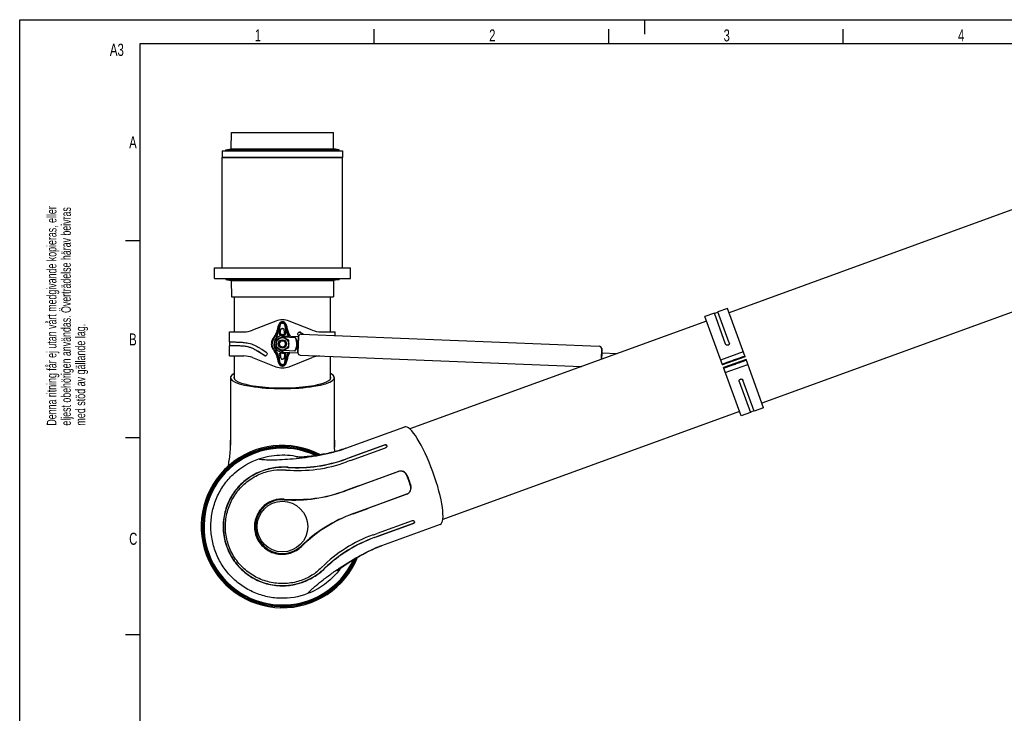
# Model space of a CAD drawing. Extents: x 0 to 420, y 0 to 297.
# Tile 2 of 14: x 0 to 205, y 153 to 297. Entities that reach past the tile are written whole.
import ezdxf

# ---------------------------------------------------------------- set-up
doc = ezdxf.new("R2010")
doc.units = 0
doc.header["$LTSCALE"] = 23.1
for name, color, linetype in [('100001_DXF_CONTINUOUS_LINE', 7, 'CONTINUOUS'), ('100003_DXF_CONTINUOUS_LINE', 7, 'CONTINUOUS'), ('100188_DXF_CONTINUOUS_LINE', 7, 'CONTINUOUS'), ('100249_DXF_CONTINUOUS_LINE', 7, 'CONTINUOUS'), ('100252_DXF_CONTINUOUS_LINE', 7, 'CONTINUOUS'), ('100332_DXF_FORMAT', 7, 'CONTINUOUS'), ('100337_DXF_CONTINUOUS_LINE', 7, 'CONTINUOUS'), ('100935_DXF_CONTINUOUS_LINE', 7, 'CONTINUOUS'), ('100940_DXF_CONTINUOUS_LINE', 7, 'CONTINUOUS'), ('100945_DXF_CONTINUOUS_LINE', 7, 'CONTINUOUS'), ('9900420_DXF_CONTINUOUS_LIN', 7, 'CONTINUOUS'), ('GAS_SPRING_BDXF_CONTINUOUS', 7, 'CONTINUOUS'), ('LOCK_NUT_M8_DXF_CONTINUOUS', 7, 'CONTINUOUS')]:
    doc.layers.add(name, color=color, linetype=linetype)
doc.styles.get("Standard").update_dxf_attribs({"font": 'txt', "width": 0.7})

# ---------------------------------------------------------------- blocks, each defined once
blk = doc.blocks.new('SYMBOL_16_BL0', base_point=(7.49, 145.42))
at = {"layer": '100332_DXF_FORMAT', "color": 7, "linetype": 'CONTINUOUS'}
for q in [(0, 14.98), (14.98, 0)]:
    blk.add_line((0, 0), q, dxfattribs=at)
for s, height, width, p in [('Denna ritning får ej utan vårt medgivande kopieras, eller', 1.9979, 0.687469, (7.64, 212.55)), ('eljest obehörigen användas. Överträdelse härav beivras', 1.9979, 0.686067, (10.63, 212.55)), ('med stöd av gällande lag.', 1.9979, 0.696, (13.63, 212.55)), ('Creo Parametric', 4.9947, 0.71746, (12.92, 96.09)), ('This document must not be copied, shown to third party or in', 1.9979, 0.704762, (7.58, 5.22)), ('any way used without our written permission.', 1.9979, 0.705628, (10.58, 5.22)), ('Contravention will be prosecuted.', 1.9979, 0.684704, (13.57, 5.22))]:
    blk.add_text(s, height=height, rotation=90, dxfattribs=dict(at, width=width)).set_placement(p)

msp = doc.modelspace()

# ---------------------------------------------------------------- linework, layer by layer
at = {"layer": '100001_DXF_CONTINUOUS_LINE', "color": 7, "linetype": 'CONTINUOUS'}
for p, q in [((43.84, 222.55), (43.84, 209.55)), ((65.44, 209.55), (65.44, 222.55)), ((67.86, 207.86), (80.08, 212.3)), ((43.84, 209.55), (43.84, 209.36)), ((43.82, 208.6), (43.8, 208.22)), ((65.5, 207.78), (65.48, 208.16)), ((66.96, 207.55), (66.6, 207.44)), ((67.86, 207.86), (67.68, 207.79)), ((68.58, 205.89), (75.86, 208.54)), ((75.87, 208.5), (68.59, 205.85)), ((68.79, 205.3), (76.07, 207.95)), ((76.36, 208.33), (76.32, 208.45)), ((67.78, 205.6), (68.58, 205.89)), ((68.59, 205.85), (67.8, 205.56)), ((68.7, 205.27), (67.99, 205.01)), ((68.79, 205.3), (68.7, 205.27)), ((78.75, 202.99), (67.64, 198.94)), ((70.69, 200.08), (78.74, 203.02)), ((80.95, 201.13), (80.53, 202.19)), ((80.95, 201.13), (80.97, 201.14)), ((81.31, 200.05), (80.95, 201.13)), ((69.35, 194.24), (80.46, 198.29)), ((80.47, 198.26), (72.42, 195.33)), ((81.6, 192.77), (74.32, 190.12)), ((82.11, 192.54), (82.06, 192.66)), ((74.52, 189.56), (81.8, 192.21)), ((81.81, 192.18), (74.53, 189.53)), ((87.46, 192.01), (75.25, 187.56)), ((73.51, 189.83), (73.6, 189.86)), ((73.6, 189.86), (74.32, 190.12)), ((73.73, 189.27), (74.52, 189.56)), ((74.53, 189.53), (73.74, 189.24)), ((73.61, 186.9), (73.96, 187.05))]:
    msp.add_line(p, q, dxfattribs=at)
for points in [[(43.84, 209.36), (43.83, 208.98), (43.82, 208.6)], [(65.45, 208.95), (65.44, 209.34), (65.44, 209.55)], [(65.48, 208.16), (65.46, 208.55), (65.45, 208.95)], [(43.8, 208.22), (43.78, 207.85), (43.76, 207.48), (43.72, 207.1), (43.69, 206.73), (43.65, 206.36), (43.6, 206), (43.56, 205.64), (43.51, 205.28), (43.45, 204.94), (43.4, 204.6), (43.34, 204.27), (43.31, 204.08)], [(66.6, 207.44), (66.24, 207.33), (65.88, 207.23), (65.52, 207.13), (65.16, 207.03), (64.79, 206.95), (64.44, 206.86), (64.08, 206.78), (63.74, 206.71), (63.39, 206.64), (63.06, 206.58), (62.73, 206.51), (62.4, 206.46), (62.08, 206.4), (61.77, 206.35), (61.46, 206.31), (61.16, 206.27), (60.88, 206.23), (60.6, 206.19), (60.33, 206.16), (60.07, 206.13), (59.82, 206.1), (59.58, 206.08), (59.36, 206.06), (59.14, 206.04), (58.93, 206.02), (58.74, 206.01), (58.55, 206), (58.38, 205.99), (58.22, 205.98), (58.08, 205.98), (57.95, 205.97), (57.84, 205.97), (57.75, 205.97), (57.67, 205.97), (57.61, 205.97), (57.57, 205.97), (57.55, 205.97)], [(65.55, 207.13), (65.53, 207.41), (65.5, 207.78)], [(67.68, 207.79), (67.32, 207.67), (66.96, 207.55)], [(66.13, 182.38), (66.13, 182.37), (66.13, 182.37), (66.14, 182.39), (66.17, 182.41), (66.21, 182.45), (66.27, 182.49), (66.34, 182.55), (66.42, 182.61), (66.51, 182.69), (66.62, 182.77), (66.73, 182.86), (66.86, 182.95), (67, 183.06), (67.15, 183.16), (67.31, 183.28), (67.47, 183.4), (67.65, 183.52), (67.83, 183.65), (68.03, 183.78), (68.23, 183.91), (68.44, 184.05), (68.66, 184.2), (68.89, 184.34), (69.13, 184.49), (69.37, 184.65), (69.63, 184.8), (69.89, 184.96), (70.16, 185.12), (70.44, 185.28), (70.72, 185.44), (71.01, 185.6), (71.31, 185.77), (71.62, 185.93), (71.93, 186.09), (72.25, 186.26), (72.58, 186.42), (72.92, 186.58), (73.26, 186.74), (73.61, 186.9)], [(73.96, 187.05), (74.31, 187.2), (74.68, 187.35)], [(74.68, 187.35), (75.05, 187.49), (75.25, 187.56)]]:
    msp.add_lwpolyline(points, dxfattribs=at)
msp.add_circle((54.64, 191.55), 5.26, dxfattribs=at)
for centre, radius, start, end in [((16.86, 209.61), 26.98, 357.7299, 358.7204), ((19.3, 209.56), 24.54, 358.8969, 359.9923), ((18.08, 209.58), 25.76, 358.7266, 358.9044), ((89.92, 209.55), 24.48, 180.0069, 181.046), ((91.18, 209.57), 25.74, 181.0396, 181.3072), ((92.49, 209.61), 27.05, 181.3133, 182.3065), ((54.64, 191.55), 16.31, 64.9372, 335.0632), ((14.36, 209.71), 29.49, 356.899, 357.3264), ((15.33, 209.66), 28.52, 357.3265, 357.7353), ((94.06, 209.67), 28.62, 182.3012, 182.7285), ((95.04, 209.71), 29.61, 182.7285, 183.1469), ((57.92, 235.62), 29.49, 286.899, 287.3264), ((58.21, 234.69), 28.52, 287.3265, 287.7353), ((58.68, 233.23), 26.98, 287.7299, 288.7204), ((59.07, 232.07), 25.76, 288.7266, 288.9044), ((59.47, 230.92), 24.54, 288.8969, 289.9923), ((57.83, 232.93), 29.72, 265.3659, 289.9851), ((57.75, 233.15), 29.32, 266.2643, 290.0077), ((57.74, 233.17), 29.38, 266.3294, 290.0109), ((57.91, 233.95), 30.74, 265.0805, 265.3709), ((79.23, 201.67), 1.4, 21.5, 110), ((57.37, 227.23), 30.06, 265.508, 289.9514), ((57.03, 228.07), 31, 266.2484, 290), ((79.98, 199.61), 1.4, 290, 18.5), ((54.64, 191.55), 5.6, 86.2484, 313.7516), ((79.95, 165.11), 31, 110, 133.7516), ((79.66, 165.97), 30.06, 110.0486, 134.492), ((83.68, 161.91), 29.72, 110.0148, 134.6538), ((83.77, 161.66), 29.38, 109.9891, 133.6706), ((83.76, 161.69), 29.32, 109.9922, 133.7358), ((85.53, 159.8), 29.61, 112.7285, 113.1469), ((85.14, 160.71), 28.62, 112.3012, 112.7285), ((84.55, 162.16), 27.05, 111.3133, 112.3065), ((84.07, 163.38), 25.74, 111.0396, 111.3072), ((83.62, 164.55), 24.48, 110.0069, 111.046), ((84.41, 161.16), 30.75, 134.6483, 134.9195), ((54.56, 191.79), 15.12, 320.8878, 324.0165)]:
    msp.add_arc(centre, radius, start, end, dxfattribs=at)
for centre, major_axis, ratio, start_param, end_param in [((54.64, 222.55), (10.8, 0), 0.212557, 9.038252, 12.952896), ((54.64, 222.55), (10.1, 0), 0.212557, 3.003561, 6.421217), ((83.77, 202.15), (-3.69, 10.15), 0.212557, 3.141593, 6.283185), ((81.24, 201.23), (-3.96, 10.05), 0.026177, 1.464615, 1.57011), ((81.24, 201.23), (-3.43, 10.25), 0.026177, -4.711703, -4.606208)]:
    msp.add_ellipse(centre, major_axis=major_axis, ratio=ratio, start_param=start_param, end_param=end_param, dxfattribs=at)
for points, knots in [([(49.7, 205.62), (49.82, 205.58), (50.13, 205.54), (50.67, 205.49), (51.34, 205.46), (52.47, 205.44), (54.13, 205.47), (56.35, 205.61), (58.81, 205.85), (61.38, 206.21), (63.97, 206.71), (65.67, 207.15), (66.49, 207.4)], [0, 0, 0, 0, 0.022903, 0.054965, 0.095072, 0.142315, 0.255247, 0.388103, 0.535082, 0.690163, 0.847198, 1, 1, 1, 1]), ([(75.86, 208.54), (75.91, 208.56), (76, 208.58), (76.14, 208.58), (76.26, 208.54), (76.31, 208.48), (76.32, 208.45)], [0, 0, 0, 0, 0.302328, 0.576277, 0.805715, 1, 1, 1, 1]), ([(76.27, 208.49), (76.24, 208.51), (76.12, 208.56), (75.97, 208.54), (75.87, 208.5)], [0, 0, 0, 0, 0.214434, 1, 1, 1, 1]), ([(76.36, 208.33), (76.37, 208.3), (76.37, 208.22), (76.32, 208.11), (76.21, 208.01), (76.12, 207.97), (76.07, 207.95)], [0, 0, 0, 0, 0.197646, 0.430452, 0.703042, 1, 1, 1, 1]), ([(76.33, 208.4), (76.33, 208.43), (76.3, 208.46), (76.28, 208.48), (76.27, 208.49)], [0, 0, 0, 0, 0.735606, 1, 1, 1, 1]), ([(40.66, 186.47), (40.33, 187.39), (39.84, 189.3), (39.67, 192.26), (40.09, 195.19), (41.07, 197.99), (42.59, 200.53), (45.24, 203.44), (47.85, 204.99), (49.7, 205.62)], [0, 0, 0, 0, 0.125208, 0.250416, 0.375606, 0.500762, 0.625891, 0.751014, 1, 1, 1, 1]), ([(49.7, 205.62), (51.08, 206.09), (54.01, 206.64), (56.97, 206.35), (58.39, 205.99)], [0, 0, 0, 0, 0.500028, 1, 1, 1, 1]), ([(55.84, 203.89), (54.97, 203.95), (53.1, 203.89), (50.25, 203.19), (47.94, 201.99), (46.28, 200.66), (44.8, 199.12), (43.35, 196.85), (42.53, 194.27), (42.28, 192.13), (42.32, 189.96), (42.68, 188.35), (43.05, 187.33)], [0, 0, 0, 0, 0.105195, 0.225039, 0.352028, 0.416266, 0.480573, 0.609175, 0.738516, 0.803698, 0.869095, 1, 1, 1, 1]), ([(55.86, 203.85), (54.86, 203.92), (52.71, 203.81), (49.3, 202.82), (46.05, 200.65), (43.75, 197.61), (42.63, 194.6), (42.28, 191.96), (42.44, 189.59), (42.83, 188.08), (43.09, 187.35)], [0, 0, 0, 0, 0.121144, 0.259538, 0.425805, 0.585518, 0.713046, 0.812239, 0.905693, 1, 1, 1, 1]), ([(43.5, 187.5), (43.15, 188.45), (42.7, 190.47), (42.82, 193.54), (43.7, 196.46), (45.29, 199.05), (47.45, 201.15), (50.01, 202.61), (52.69, 203.35), (54.46, 203.4), (55.28, 203.33)], [0, 0, 0, 0, 0.131034, 0.261419, 0.390774, 0.519316, 0.647485, 0.774398, 0.894303, 1, 1, 1, 1]), ([(80.55, 202.19), (80.49, 202.36), (80.29, 202.68), (79.83, 203.01), (79.29, 203.14), (78.92, 203.08), (78.74, 203.02)], [0, 0, 0, 0, 0.249689, 0.498721, 0.748641, 1, 1, 1, 1]), ([(80.47, 198.26), (80.64, 198.33), (80.97, 198.52), (81.3, 198.97), (81.44, 199.51), (81.39, 199.88), (81.33, 200.06)], [0, 0, 0, 0, 0.251359, 0.501279, 0.750312, 1, 1, 1, 1]), ([(55.01, 197.26), (54.57, 197.3), (53.66, 197.26), (52.33, 196.89), (51.11, 196.19), (50.07, 195.2), (49.3, 193.96), (48.85, 192.54), (48.79, 191.03), (49, 190.04), (49.18, 189.56)], [0, 0, 0, 0, 0.117253, 0.236369, 0.358013, 0.482156, 0.608687, 0.737464, 0.86814, 1, 1, 1, 1]), ([(81.6, 192.77), (81.65, 192.79), (81.75, 192.81), (81.89, 192.8), (82, 192.76), (82.05, 192.69), (82.06, 192.66)], [0, 0, 0, 0, 0.296958, 0.569548, 0.802354, 1, 1, 1, 1]), ([(81.8, 192.21), (81.89, 192.25), (82.03, 192.33), (82.11, 192.49), (82.1, 192.56)], [0, 0, 0, 0, 0.570995, 1, 1, 1, 1]), ([(82.11, 192.54), (82.12, 192.51), (82.12, 192.44), (82.06, 192.33), (81.95, 192.24), (81.86, 192.2), (81.81, 192.18)], [0, 0, 0, 0, 0.194285, 0.423723, 0.697672, 1, 1, 1, 1]), ([(49.18, 189.56), (49.35, 189.09), (49.82, 188.19), (50.84, 187.08), (52.09, 186.28), (53.48, 185.82), (54.92, 185.73), (56.3, 185.98), (57.56, 186.55), (58.28, 187.11), (58.6, 187.42)], [0, 0, 0, 0, 0.131861, 0.262538, 0.391316, 0.517847, 0.641991, 0.763635, 0.882752, 1, 1, 1, 1]), ([(59.89, 177.6), (58.07, 176.89), (55.08, 176.4), (51.18, 176.93), (48.38, 177.9), (45.83, 179.41), (43.63, 181.39), (41.85, 183.76), (41, 185.54), (40.66, 186.47)], [0, 0, 0, 0, 0.248986, 0.374109, 0.499238, 0.624394, 0.749584, 0.874792, 1, 1, 1, 1]), ([(43.05, 187.33), (43.42, 186.32), (44.18, 184.85), (45.55, 183.17), (47.11, 181.68), (49.4, 180.23), (51.97, 179.43), (54.09, 179.2), (56.21, 179.25), (58.76, 179.81), (61.39, 181.11), (62.86, 182.27), (63.49, 182.87)], [0, 0, 0, 0, 0.130906, 0.196308, 0.261504, 0.390878, 0.519449, 0.583742, 0.647971, 0.77496, 0.894807, 1, 1, 1, 1]), ([(43.09, 187.35), (43.39, 186.54), (44.15, 184.99), (45.71, 182.99), (47.53, 181.44), (49.81, 180.14), (52.41, 179.35), (55.23, 179.2), (57.73, 179.59), (59.97, 180.42), (61.89, 181.55), (62.99, 182.45), (63.48, 182.91)], [0, 0, 0, 0, 0.104039, 0.208004, 0.305379, 0.391195, 0.524244, 0.630068, 0.731635, 0.828121, 0.9185, 1, 1, 1, 1]), ([(62.7, 182.94), (62.11, 182.36), (60.73, 181.26), (58.21, 180.1), (55.31, 179.58), (52.3, 179.8), (49.42, 180.76), (46.86, 182.43), (44.79, 184.71), (43.85, 186.54), (43.5, 187.5)], [0, 0, 0, 0, 0.105681, 0.225594, 0.352503, 0.480628, 0.609153, 0.73855, 0.868957, 1, 1, 1, 1]), ([(59.89, 177.6), (59.97, 177.7), (60.17, 177.94), (60.55, 178.32), (61.05, 178.78), (61.91, 179.52), (63.2, 180.56), (64.98, 181.88), (67.01, 183.27), (69.21, 184.64), (71.51, 185.92), (73.09, 186.68), (73.89, 187.02)], [0, 0, 0, 0, 0.022902, 0.054956, 0.095051, 0.142276, 0.255167, 0.387981, 0.534935, 0.690018, 0.847098, 1, 1, 1, 1]), ([(66.29, 182.25), (65.45, 181.22), (63.5, 179.37), (61.13, 178.08), (59.89, 177.6)], [0, 0, 0, 0, 0.499983, 1, 1, 1, 1])]:
    msp.add_open_spline(points, degree=3, knots=knots, dxfattribs=at)
for points in [[(70.69, 200.08), (69.67, 199.71), (68.65, 199.34), (67.63, 198.97)], [(69.36, 194.22), (70.38, 194.59), (71.4, 194.96), (72.42, 195.33)]]:
    msp.add_open_spline(points, degree=3, dxfattribs=at)
at = {"layer": '100003_DXF_CONTINUOUS_LINE', "color": 7, "linetype": 'CONTINUOUS'}
for p, q in [((209.21, 258.45), (147.54, 236.01)), ((216.05, 239.66), (154.38, 217.21)), ((142.84, 234.3), (81.16, 211.85)), ((149.68, 215.5), (88, 193.05))]:
    msp.add_line(p, q, dxfattribs=at)
at = {"layer": '100188_DXF_CONTINUOUS_LINE', "color": 7, "linetype": 'CONTINUOUS'}
for p, q in [((144.47, 235.95), (142.5, 235.24)), ((146.81, 229.51), (144.47, 235.95)), ((145.24, 236.17), (144.49, 235.9)), ((147.2, 236.95), (145.22, 236.23)), ((147.57, 229.78), (145.22, 236.23)), ((150.86, 226.89), (147.2, 236.95)), ((53.25, 234.29), (48.42, 232.4)), ((60.86, 232.4), (56.03, 234.29)), ((146.16, 225.18), (142.5, 235.24)), ((43.64, 229.96), (43.64, 232.05)), ((43.64, 232.05), (46.6, 232.05)), ((62.68, 232.05), (65.64, 232.05)), ((65.64, 231.31), (65.64, 232.05)), ((43.64, 229.96), (43.7, 229.96)), ((43.7, 229.15), (43.7, 229.96)), ((43.7, 229.96), (43.74, 229.96)), ((43.74, 229.96), (43.77, 229.96)), ((43.77, 229.96), (43.79, 229.96)), ((43.79, 229.96), (43.83, 229.96)), ((58.03, 231.25), (58.02, 231.26)), ((43.64, 227.05), (43.64, 229.15)), ((43.65, 229.15), (43.64, 229.15)), ((43.67, 229.15), (43.65, 229.15)), ((150.48, 227.91), (145.78, 226.2)), ((43.64, 227.05), (46.6, 227.05)), ((48.42, 226.71), (53.25, 224.81)), ((56.03, 224.81), (60.86, 226.71)), ((150.86, 226.89), (146.16, 225.18)), ((151.06, 226.33), (146.36, 224.62)), ((146.73, 223.59), (151.43, 225.3)), ((154.72, 216.27), (151.06, 226.33)), ((150.02, 214.56), (146.36, 224.62)), ((149.64, 221.75), (151.99, 215.28)), ((149.92, 222.23), (149.88, 222.21)), ((152.75, 215.56), (150.4, 222.02)), ((151.99, 215.28), (150.02, 214.56)), ((152.73, 215.61), (151.97, 215.34)), ((154.72, 216.27), (152.75, 215.56))]:
    msp.add_line(p, q, dxfattribs=at)
for centre, radius, start, end in [((54.64, 230.75), 3.8, 68.6093, 111.3907), ((46.6, 237.05), 5, 270, 291.3907), ((58.22, 231.65), 0.367, 94.0583, 97.0703), ((138.57, 354), 146.01, 236.6989, 236.973), ((62.68, 237.05), 5, 248.6093, 270), ((46.6, 222.05), 5, 68.6093, 90), ((51.06, 227.45), 0.367, 274.0255, 277.0359), ((62.68, 222.05), 5, 94.0673, 111.3907), ((54.64, 228.35), 3.8, 248.6093, 291.3907)]:
    msp.add_arc(centre, radius, start, end, dxfattribs=at)
for centre in [(148.47, 226.13), (148.74, 225.38)]:
    msp.add_ellipse(centre, major_axis=(0.658, 0.239), ratio=0.034921, dxfattribs=at)
for points, knots in [([(54.64, 234.16), (54.53, 234.16), (54.3, 234.12), (54.02, 233.91), (53.85, 233.61), (53.72, 233.18), (53.59, 232.64), (53.44, 232.1), (53.27, 231.68), (53.11, 231.38), (52.93, 231.09), (52.7, 230.71), (52.48, 230.32), (52.35, 229.89), (52.33, 229.66), (52.33, 229.55)], [0, 0, 0, 0, 0.062302, 0.124543, 0.186978, 0.249592, 0.374876, 0.500094, 0.562676, 0.625202, 0.68767, 0.750087, 0.874802, 0.937344, 1, 1, 1, 1]), ([(54.64, 234.14), (54.53, 234.14), (54.3, 234.09), (54.04, 233.88), (53.88, 233.59), (53.76, 233.17), (53.66, 232.63), (53.54, 232.1), (53.41, 231.68), (53.24, 231.27), (52.95, 230.8), (52.66, 230.31), (52.53, 229.89), (52.51, 229.66), (52.51, 229.55)], [0, 0, 0, 0, 0.062619, 0.124682, 0.186483, 0.248258, 0.371915, 0.49617, 0.558622, 0.621333, 0.747463, 0.873756, 0.936878, 1, 1, 1, 1]), ([(54.64, 234.06), (54.56, 234.06), (54.39, 234.03), (54.18, 233.89), (54.04, 233.68), (53.95, 233.45), (53.9, 233.22), (53.84, 232.9), (53.78, 232.5), (53.7, 232.02), (53.62, 231.62), (53.52, 231.3), (53.4, 230.99), (53.29, 230.77), (53.21, 230.62)], [0, 0, 0, 0, 0.06366, 0.126438, 0.188412, 0.250001, 0.311494, 0.373019, 0.496434, 0.620558, 0.745665, 0.808682, 0.872199, 1, 1, 1, 1]), ([(54.48, 233.85), (54.43, 233.83), (54.33, 233.78), (54.22, 233.63), (54.15, 233.43), (54.1, 233.21), (54.06, 232.97), (54.03, 232.67), (54, 232.36), (53.98, 232.03), (53.97, 231.81), (53.98, 231.65), (54, 231.56), (54.06, 231.47), (54.12, 231.44), (54.15, 231.43)], [0, 0, 0, 0, 0.060772, 0.127637, 0.205351, 0.294713, 0.389739, 0.479992, 0.630807, 0.751633, 0.848791, 0.88856, 0.924922, 0.961998, 1, 1, 1, 1]), ([(56.29, 231.19), (56.21, 231.31), (56.06, 231.57), (55.88, 231.99), (55.75, 232.42), (55.64, 232.85), (55.55, 233.22), (55.46, 233.5), (55.34, 233.78), (55.14, 234.02), (54.86, 234.14), (54.71, 234.16), (54.64, 234.16)], [0, 0, 0, 0, 0.124944, 0.250012, 0.375203, 0.500444, 0.625691, 0.688314, 0.750905, 0.874948, 0.93745, 1, 1, 1, 1]), ([(54.64, 234.14), (54.71, 234.14), (54.86, 234.12), (55.06, 234.03), (55.23, 233.88), (55.38, 233.63), (55.49, 233.28), (55.58, 232.86), (55.67, 232.43), (55.77, 232.01), (55.9, 231.59), (56.02, 231.32), (56.09, 231.19)], [0, 0, 0, 0, 0.063222, 0.126209, 0.188694, 0.250985, 0.374898, 0.499034, 0.623426, 0.748333, 0.873796, 1, 1, 1, 1]), ([(54.64, 234.06), (54.71, 234.06), (54.85, 234.04), (55.04, 233.94), (55.18, 233.78), (55.3, 233.54), (55.39, 233.21), (55.46, 232.81), (55.52, 232.41), (55.58, 232), (55.66, 231.6), (55.75, 231.34), (55.8, 231.21)], [0, 0, 0, 0, 0.064052, 0.127481, 0.190058, 0.25215, 0.375493, 0.499082, 0.623156, 0.747852, 0.873401, 1, 1, 1, 1]), ([(54.8, 233.85), (54.85, 233.83), (54.95, 233.78), (55.06, 233.63), (55.13, 233.43), (55.18, 233.21), (55.21, 232.97), (55.25, 232.67), (55.28, 232.36), (55.3, 232.03), (55.31, 231.81), (55.3, 231.65), (55.28, 231.56), (55.22, 231.47), (55.16, 231.44), (55.13, 231.43)], [0, 0, 0, 0, 0.060772, 0.127637, 0.205351, 0.294713, 0.389739, 0.479992, 0.630807, 0.751633, 0.848791, 0.88856, 0.924922, 0.961998, 1, 1, 1, 1]), ([(54.15, 231.43), (54.22, 231.4), (54.39, 231.37), (54.55, 231.37), (54.64, 231.37)], [0, 0, 0, 0, 0.456906, 1, 1, 1, 1]), ([(54.31, 231.54), (54.28, 231.56), (54.24, 231.6), (54.21, 231.68), (54.2, 231.77), (54.2, 231.88), (54.21, 232.02), (54.23, 232.19), (54.25, 232.36), (54.3, 232.53), (54.39, 232.68), (54.5, 232.73), (54.55, 232.74)], [0, 0, 0, 0, 0.062295, 0.124825, 0.18749, 0.250185, 0.375573, 0.500975, 0.62636, 0.751644, 0.87616, 1, 1, 1, 1]), ([(54.64, 231.47), (54.58, 231.47), (54.47, 231.48), (54.36, 231.51), (54.31, 231.54)], [0, 0, 0, 0, 0.501486, 1, 1, 1, 1]), ([(54.64, 231.47), (54.7, 231.47), (54.81, 231.48), (54.92, 231.51), (54.97, 231.54)], [0, 0, 0, 0, 0.501486, 1, 1, 1, 1]), ([(55.13, 231.43), (55.06, 231.4), (54.89, 231.37), (54.73, 231.37), (54.64, 231.37)], [0, 0, 0, 0, 0.456906, 1, 1, 1, 1]), ([(54.97, 231.54), (54.99, 231.56), (55.03, 231.6), (55.06, 231.68), (55.08, 231.77), (55.08, 231.88), (55.07, 232.02), (55.05, 232.19), (55.02, 232.36), (54.98, 232.53), (54.89, 232.68), (54.78, 232.73), (54.73, 232.74)], [0, 0, 0, 0, 0.062295, 0.124825, 0.18749, 0.250185, 0.375573, 0.500975, 0.62636, 0.751644, 0.87616, 1, 1, 1, 1]), ([(58.02, 231.26), (57.93, 231.32), (57.79, 231.52), (57.84, 231.76), (57.9, 231.85)], [0, 0, 0, 0, 0.496613, 1, 1, 1, 1]), ([(57.9, 231.85), (57.93, 231.9), (58.02, 231.97), (58.12, 232.01), (58.17, 232.02)], [0, 0, 0, 0, 0.505545, 1, 1, 1, 1]), ([(58.42, 231.96), (58.47, 231.93), (58.67, 231.8), (58.86, 231.67), (59.01, 231.58)], [0, 0, 0, 0, 0.251657, 1, 1, 1, 1]), ([(43.83, 229.96), (44.15, 229.96), (44.73, 229.95), (45.62, 229.93), (46.56, 229.88), (47.45, 229.75), (48.21, 229.54), (48.82, 229.3), (49.43, 228.99), (50.25, 228.5), (50.85, 228.11), (51.26, 227.84)], [0, 0, 0, 0, 0.121637, 0.218841, 0.338428, 0.478801, 0.556465, 0.638799, 0.72516, 0.814635, 1, 1, 1, 1]), ([(52.33, 229.55), (52.33, 229.44), (52.35, 229.21), (52.48, 228.78), (52.7, 228.39), (52.93, 228.01), (53.11, 227.72), (53.27, 227.42), (53.44, 227.01), (53.59, 226.47), (53.72, 225.92), (53.85, 225.49), (54.02, 225.2), (54.3, 224.99), (54.53, 224.94), (54.64, 224.94)], [0, 0, 0, 0, 0.062657, 0.125199, 0.249914, 0.312331, 0.3748, 0.437326, 0.499908, 0.625126, 0.750411, 0.813026, 0.875461, 0.937699, 1, 1, 1, 1]), ([(54.64, 224.97), (54.53, 224.97), (54.3, 225.01), (54.04, 225.22), (53.88, 225.52), (53.76, 225.93), (53.66, 226.47), (53.54, 227), (53.41, 227.43), (53.24, 227.84), (52.95, 228.31), (52.66, 228.79), (52.53, 229.22), (52.51, 229.44), (52.51, 229.55)], [0, 0, 0, 0, 0.062619, 0.124682, 0.186483, 0.248258, 0.371915, 0.49617, 0.558622, 0.621333, 0.747463, 0.873756, 0.936878, 1, 1, 1, 1]), ([(53.21, 230.62), (53.13, 230.45), (53.01, 230.2), (52.91, 229.83), (52.89, 229.65), (52.89, 229.55)], [0, 0, 0, 0, 0.499814, 0.749856, 1, 1, 1, 1]), ([(53.21, 228.49), (53.13, 228.65), (53.01, 228.91), (52.91, 229.27), (52.89, 229.46), (52.89, 229.55)], [0, 0, 0, 0, 0.499815, 0.749857, 1, 1, 1, 1]), ([(147.32, 229.29), (147.27, 229.27), (147.17, 229.25), (147.01, 229.29), (146.88, 229.37), (146.83, 229.46), (146.81, 229.51)], [0, 0, 0, 0, 0.258263, 0.511959, 0.758885, 1, 1, 1, 1]), ([(147.57, 229.78), (147.59, 229.74), (147.6, 229.64), (147.56, 229.49), (147.46, 229.36), (147.37, 229.3), (147.32, 229.29)], [0, 0, 0, 0, 0.241164, 0.488121, 0.741848, 1, 1, 1, 1]), ([(50.86, 227.14), (50.43, 227.42), (49.79, 227.84), (48.94, 228.35), (48.31, 228.66), (47.68, 228.88), (47.08, 229.01), (46.51, 229.08), (45.85, 229.12), (45.14, 229.14), (44.38, 229.15), (43.91, 229.15), (43.67, 229.15)], [0, 0, 0, 0, 0.201094, 0.29739, 0.389454, 0.476043, 0.556593, 0.631099, 0.699487, 0.817022, 0.907267, 1, 1, 1, 1]), ([(50.88, 227.14), (50.42, 227.44), (49.75, 227.88), (48.85, 228.42), (48.18, 228.73), (47.52, 228.94), (46.9, 229.05), (46.31, 229.1), (45.78, 229.12), (45.31, 229.14), (44.9, 229.14), (44.54, 229.15), (44.29, 229.15), (44.11, 229.15), (44, 229.15), (43.91, 229.15), (43.84, 229.15), (43.79, 229.15), (43.75, 229.15), (43.73, 229.15), (43.72, 229.15), (43.71, 229.15), (43.7, 229.15), (43.7, 229.15), (43.7, 229.15)], [0, 0, 0, 0, 0.213109, 0.314661, 0.411084, 0.501057, 0.584181, 0.660523, 0.729904, 0.791959, 0.846272, 0.892622, 0.930853, 0.946888, 0.960848, 0.972717, 0.982476, 0.990106, 0.993116, 0.995586, 0.997513, 0.998892, 0.999723, 1, 1, 1, 1]), ([(51.26, 227.84), (51.35, 227.78), (51.49, 227.58), (51.44, 227.34), (51.37, 227.25)], [0, 0, 0, 0, 0.49661, 1, 1, 1, 1]), ([(54.64, 225.05), (54.56, 225.05), (54.39, 225.07), (54.18, 225.22), (54.04, 225.42), (53.95, 225.65), (53.9, 225.88), (53.84, 226.2), (53.78, 226.6), (53.7, 227.08), (53.62, 227.49), (53.52, 227.8), (53.4, 228.11), (53.29, 228.34), (53.21, 228.49)], [0, 0, 0, 0, 0.06366, 0.126438, 0.188412, 0.250001, 0.311494, 0.373019, 0.496434, 0.620558, 0.745665, 0.808682, 0.872199, 1, 1, 1, 1]), ([(54.48, 225.26), (54.43, 225.27), (54.33, 225.33), (54.22, 225.48), (54.15, 225.67), (54.1, 225.9), (54.06, 226.14), (54.03, 226.43), (54, 226.75), (53.98, 227.07), (53.97, 227.3), (53.98, 227.45), (54, 227.55), (54.06, 227.63), (54.12, 227.66), (54.15, 227.68)], [0, 0, 0, 0, 0.060772, 0.127637, 0.205351, 0.294713, 0.389739, 0.479992, 0.630807, 0.751633, 0.848791, 0.88856, 0.924922, 0.961998, 1, 1, 1, 1]), ([(54.15, 227.68), (54.22, 227.71), (54.39, 227.73), (54.55, 227.73), (54.64, 227.73)], [0, 0, 0, 0, 0.456906, 1, 1, 1, 1]), ([(54.31, 227.56), (54.28, 227.55), (54.24, 227.5), (54.21, 227.42), (54.2, 227.34), (54.2, 227.22), (54.21, 227.08), (54.23, 226.91), (54.25, 226.74), (54.3, 226.57), (54.39, 226.42), (54.5, 226.37), (54.55, 226.36)], [0, 0, 0, 0, 0.062295, 0.124825, 0.18749, 0.250185, 0.375573, 0.500975, 0.62636, 0.751644, 0.87616, 1, 1, 1, 1]), ([(54.64, 227.63), (54.58, 227.63), (54.47, 227.63), (54.36, 227.6), (54.31, 227.56)], [0, 0, 0, 0, 0.501486, 1, 1, 1, 1]), ([(54.64, 225.05), (54.71, 225.05), (54.84, 225.06), (55.03, 225.16), (55.17, 225.31), (55.29, 225.54), (55.38, 225.86), (55.45, 226.25), (55.51, 226.64), (55.59, 227.16), (55.67, 227.55), (55.76, 227.81)], [0, 0, 0, 0, 0.064115, 0.127656, 0.190346, 0.252511, 0.375947, 0.499592, 0.623676, 0.748347, 1, 1, 1, 1]), ([(54.64, 224.94), (54.71, 224.94), (54.86, 224.96), (55.06, 225.04), (55.22, 225.18), (55.39, 225.42), (55.52, 225.76), (55.62, 226.18), (55.73, 226.59), (55.85, 227.01), (56, 227.41), (56.14, 227.66), (56.21, 227.79)], [0, 0, 0, 0, 0.062508, 0.124974, 0.18743, 0.249913, 0.374791, 0.499916, 0.625043, 0.750133, 0.875134, 1, 1, 1, 1]), ([(54.64, 224.97), (54.71, 224.97), (54.85, 224.98), (55.11, 225.1), (55.35, 225.38), (55.48, 225.78), (55.57, 226.18), (55.65, 226.59), (55.74, 227), (55.86, 227.41), (55.97, 227.67), (56.03, 227.79)], [0, 0, 0, 0, 0.06333, 0.126446, 0.250511, 0.374572, 0.498886, 0.623374, 0.748348, 0.873851, 1, 1, 1, 1]), ([(55.13, 227.68), (55.06, 227.71), (54.89, 227.73), (54.73, 227.73), (54.64, 227.73)], [0, 0, 0, 0, 0.456906, 1, 1, 1, 1]), ([(54.64, 227.63), (54.7, 227.63), (54.81, 227.63), (54.92, 227.6), (54.97, 227.56)], [0, 0, 0, 0, 0.501486, 1, 1, 1, 1]), ([(54.97, 227.56), (54.99, 227.55), (55.03, 227.5), (55.06, 227.42), (55.08, 227.34), (55.08, 227.22), (55.07, 227.08), (55.05, 226.91), (55.02, 226.74), (54.98, 226.57), (54.89, 226.42), (54.78, 226.37), (54.73, 226.36)], [0, 0, 0, 0, 0.062295, 0.124825, 0.18749, 0.250185, 0.375573, 0.500975, 0.62636, 0.751644, 0.87616, 1, 1, 1, 1]), ([(54.8, 225.26), (54.85, 225.27), (54.95, 225.33), (55.06, 225.48), (55.13, 225.67), (55.18, 225.9), (55.21, 226.14), (55.25, 226.43), (55.28, 226.75), (55.3, 227.07), (55.31, 227.3), (55.3, 227.45), (55.28, 227.55), (55.22, 227.63), (55.16, 227.66), (55.13, 227.68)], [0, 0, 0, 0, 0.060772, 0.127637, 0.205351, 0.294713, 0.389739, 0.479992, 0.630807, 0.751633, 0.848791, 0.88856, 0.924922, 0.961998, 1, 1, 1, 1]), ([(51.37, 227.25), (51.34, 227.21), (51.26, 227.13), (51.16, 227.09), (51.1, 227.08)], [0, 0, 0, 0, 0.505547, 1, 1, 1, 1]), ([(146.12, 225.28), (146.12, 225.28), (146.14, 225.3), (146.17, 225.31), (146.22, 225.34), (146.3, 225.38), (146.39, 225.42), (146.56, 225.49), (146.81, 225.59), (147.16, 225.73), (147.56, 225.89), (147.99, 226.05), (148.44, 226.21), (148.89, 226.38), (149.33, 226.53), (149.73, 226.67), (150.09, 226.79), (150.35, 226.87), (150.52, 226.92), (150.62, 226.95), (150.7, 226.97), (150.76, 226.99), (150.8, 226.99), (150.82, 226.99), (150.82, 226.99)], [0, 0, 0, 0, 0.002948, 0.010325, 0.022337, 0.038907, 0.059896, 0.085106, 0.147201, 0.222828, 0.309089, 0.402677, 0.5, 0.597323, 0.690911, 0.777172, 0.852799, 0.914894, 0.940104, 0.961093, 0.977663, 0.989675, 0.997052, 1, 1, 1, 1]), ([(151.1, 226.23), (151.1, 226.23), (151.08, 226.21), (151.05, 226.19), (151, 226.17), (150.92, 226.13), (150.83, 226.09), (150.66, 226.02), (150.41, 225.91), (150.06, 225.78), (149.66, 225.62), (149.23, 225.46), (148.78, 225.29), (148.32, 225.13), (147.89, 224.98), (147.48, 224.84), (147.13, 224.72), (146.87, 224.64), (146.7, 224.58), (146.59, 224.56), (146.52, 224.53), (146.45, 224.52), (146.42, 224.52), (146.4, 224.52), (146.4, 224.52)], [0, 0, 0, 0, 0.002948, 0.010325, 0.022337, 0.038907, 0.059896, 0.085106, 0.147201, 0.222828, 0.309089, 0.402677, 0.5, 0.597323, 0.690911, 0.777172, 0.852799, 0.914894, 0.940104, 0.961093, 0.977663, 0.989675, 0.997052, 1, 1, 1, 1]), ([(149.64, 221.75), (149.62, 221.79), (149.61, 221.89), (149.65, 222.03), (149.74, 222.14), (149.83, 222.19), (149.88, 222.21)], [0, 0, 0, 0, 0.241219, 0.488185, 0.741912, 1, 1, 1, 1]), ([(149.92, 222.23), (149.97, 222.24), (150.06, 222.26), (150.21, 222.23), (150.33, 222.15), (150.38, 222.07), (150.4, 222.02)], [0, 0, 0, 0, 0.258195, 0.511901, 0.758844, 1, 1, 1, 1])]:
    msp.add_open_spline(points, degree=3, knots=knots, dxfattribs=at)
for points in [[(54.64, 233.87), (54.59, 233.87), (54.53, 233.86), (54.48, 233.85)], [(54.64, 233.87), (54.69, 233.87), (54.75, 233.86), (54.8, 233.85)], [(54.55, 232.74), (54.58, 232.75), (54.61, 232.75), (54.64, 232.75)], [(54.73, 232.74), (54.7, 232.75), (54.67, 232.75), (54.64, 232.75)], [(58.19, 232.02), (58.27, 232.03), (58.35, 232), (58.42, 231.96)], [(58.4, 231.96), (58.34, 232), (58.26, 232.02), (58.19, 232.02)], [(51.09, 227.08), (51.01, 227.08), (50.92, 227.1), (50.86, 227.14)], [(50.88, 227.14), (50.94, 227.1), (51.02, 227.08), (51.09, 227.08)], [(54.64, 225.23), (54.59, 225.23), (54.53, 225.24), (54.48, 225.26)], [(54.55, 226.36), (54.58, 226.35), (54.61, 226.35), (54.64, 226.35)], [(54.73, 226.36), (54.7, 226.35), (54.67, 226.35), (54.64, 226.35)], [(54.64, 225.23), (54.69, 225.23), (54.75, 225.24), (54.8, 225.26)]]:
    msp.add_open_spline(points, degree=3, dxfattribs=at)
at = {"layer": '100249_DXF_CONTINUOUS_LINE', "color": 7, "linetype": 'CONTINUOUS'}
for p, q in [((44.64, 232.05), (44.64, 239.35)), ((64.64, 232.05), (64.64, 239.35)), ((44.64, 222.26), (44.64, 227.05)), ((64.64, 222.26), (64.64, 226.95))]:
    msp.add_line(p, q, dxfattribs=at)
at = {"layer": '100252_DXF_CONTINUOUS_LINE', "color": 7, "linetype": 'CONTINUOUS'}
for p, q in [((42.14, 245.35), (42.14, 268.35)), ((67.14, 268.35), (42.14, 268.35)), ((67.14, 245.35), (67.14, 268.35))]:
    msp.add_line(p, q, dxfattribs=at)
at = {"layer": '100332_DXF_FORMAT', "color": 7, "linetype": 'CONTINUOUS'}
for p, q in [((0, 0), (0, 297)), ((0, 297), (420, 297)), ((130, 294), (130, 297)), ((73.75, 292), (73.75, 295)), ((122.5, 292), (122.5, 295)), ((171.25, 292), (171.25, 295)), ((25, 292), (25, 5)), ((415, 292), (25, 292)), ((25, 251), (22, 251)), ((25, 210), (22, 210)), ((25, 169), (22, 169))]:
    msp.add_line(p, q, dxfattribs=at)
at = {"layer": '100337_DXF_CONTINUOUS_LINE', "color": 7, "linetype": 'CONTINUOUS'}
for radius, start, end in [(16.89, 62.1262, 337.8739), (16.66, 63.1666, 336.8336), (16.46, 64.1237, 335.8766), (16.45, 64.1917, 335.8087)]:
    msp.add_arc((54.64, 191.55), radius, start, end, dxfattribs=at)
at = {"layer": '100935_DXF_CONTINUOUS_LINE', "color": 7, "linetype": 'CONTINUOUS'}
for p, q in [((44, 270.14), (44.02, 273.55)), ((44.02, 273.55), (65.26, 273.55)), ((65.27, 270.14), (65.26, 273.55)), ((42.86, 269.75), (42.87, 269.95)), ((42.87, 269.95), (44, 270.14)), ((42.87, 269.95), (66.41, 269.95)), ((44, 270.14), (65.27, 270.14)), ((66.41, 269.95), (65.27, 270.14)), ((66.41, 269.75), (66.41, 269.95)), ((42.86, 243.15), (42.87, 242.95)), ((42.87, 242.95), (44, 242.76)), ((42.87, 242.95), (66.41, 242.95)), ((44, 242.76), (44.02, 239.35)), ((44, 242.76), (65.27, 242.76)), ((65.27, 242.76), (65.26, 239.35)), ((66.41, 242.95), (65.27, 242.76)), ((66.41, 243.15), (66.41, 242.95)), ((44.02, 239.35), (65.26, 239.35))]:
    msp.add_line(p, q, dxfattribs=at)
at = {"layer": '100940_DXF_CONTINUOUS_LINE', "color": 7, "linetype": 'CONTINUOUS'}
for p, q in [((42.14, 269.75), (42.14, 268.35)), ((42.14, 269.75), (67.14, 269.75)), ((42.14, 268.35), (67.14, 268.35)), ((67.14, 269.75), (67.14, 268.35))]:
    msp.add_line(p, q, dxfattribs=at)
at = {"layer": '100945_DXF_CONTINUOUS_LINE', "color": 7, "linetype": 'CONTINUOUS'}
for p, q in [((40.48, 243.15), (40.48, 245.35)), ((40.48, 245.35), (68.8, 245.35)), ((68.8, 243.15), (68.8, 245.35)), ((40.48, 243.15), (68.8, 243.15))]:
    msp.add_line(p, q, dxfattribs=at)
at = {"layer": '9900420_DXF_CONTINUOUS_LIN', "color": 7, "linetype": 'CONTINUOUS'}
for radius in [0.8, 0.664]:
    msp.add_circle((54.64, 229.55), radius, dxfattribs=at)
at = {"layer": '9900420_DXF_CONTINUOUS_LIN', "color": 2, "linetype": 'CONTINUOUS'}
msp.add_arc((54.64, 229.55), 0.665, 255, 195, dxfattribs=at)
at = {"layer": 'GAS_SPRING_BDXF_CONTINUOUS', "color": 7, "linetype": 'CONTINUOUS'}
for p, q in [((58.53, 231.6), (120.53, 229.09)), ((54.71, 231.25), (58.01, 231.12)), ((57.36, 230.82), (54.87, 230.92)), ((58.01, 231.12), (57.87, 227.72)), ((57.87, 227.72), (58.01, 231.12)), ((54.57, 227.85), (57.87, 227.72)), ((57.25, 228.07), (54.84, 228.17)), ((57.87, 227.72), (57.87, 227.72)), ((121.01, 228.57), (120.92, 226.32)), ((121.01, 228.57), (121.15, 228.56)), ((121.07, 226.37), (121.12, 227.72)), ((121.12, 227.72), (121.15, 228.56)), ((121.12, 227.67), (124.27, 227.54)), ((58.35, 227.2), (116.85, 224.84))]:
    msp.add_line(p, q, dxfattribs=at)
for centre, radius, start, end in [((58.5, 231.1), 0.5, 87.6855, 177.6855), ((54.64, 229.55), 1.7, 87.6855, 267.6855), ((54.64, 229.55), 1.37, 161.0397, 198.9679), ((54.64, 229.55), 1.37, 101.0748, 138.9462), ((54.64, 229.55), 3, 330.4108, 24.9602), ((54.64, 229.55), 1.37, 221.062, 258.9562), ((58.37, 227.7), 0.5, 177.6855, 267.6855), ((120.51, 228.59), 0.5, 357.6855, 87.6855)]:
    msp.add_arc(centre, radius, start, end, dxfattribs=at)
msp.add_open_spline([(57.36, 230.82), (57.41, 230.73), (57.5, 230.54), (57.66, 230.08), (57.73, 229.43), (57.6, 228.78), (57.41, 228.34), (57.3, 228.15), (57.25, 228.07)], degree=3, knots=[0, 0, 0, 0, 0.103492, 0.22441, 0.5, 0.775589, 0.896508, 1, 1, 1, 1], dxfattribs=at)
at = {"layer": 'LOCK_NUT_M8_DXF_CONTINUOUS', "color": 7, "linetype": 'CONTINUOUS'}
for p, q in [((53.99, 230.68), (53.34, 230.3)), ((53.34, 230.3), (53.34, 228.8)), ((54.64, 231.05), (53.99, 230.68)), ((55.29, 230.68), (54.64, 231.05)), ((55.94, 230.3), (55.29, 230.68)), ((55.94, 228.8), (55.94, 230.3)), ((53.34, 228.8), (53.99, 228.43)), ((53.99, 228.43), (54.64, 228.05)), ((54.64, 228.05), (55.29, 228.43)), ((55.29, 228.43), (55.94, 228.8))]:
    msp.add_line(p, q, dxfattribs=at)
for radius in [1.3, 0.86]:
    msp.add_circle((54.64, 229.55), radius, dxfattribs=at)

# ---------------------------------------------------------------- block references
at = {"layer": '100332_DXF_FORMAT', "color": 7, "linetype": 'CONTINUOUS'}
msp.add_blockref('SYMBOL_16_BL0', (7.49, 145.42), dxfattribs=at)

# ---------------------------------------------------------------- texts
at = {"layer": '100332_DXF_FORMAT', "color": 7, "linetype": 'CONTINUOUS', "attachment_point": 1}
for s, insert, char_height, width in [('1', (48.89, 294.98), 2.5, 2.1429), ('2', (97.64, 294.98), 2.5, 2.9464), ('3', (146.39, 294.98), 2.5, 2.6786), ('4', (195.14, 294.98), 2.5, 2.9464), ('A3', (18.75, 292.01), 2.55, 6.0107), ('A', (22.77, 272.73), 2.5, 3.2143), ('B', (22.77, 231.73), 2.5, 2.9464), ('C', (22.77, 190.26), 2.5, 3.125)]:
    msp.add_mtext(s, dxfattribs=dict(at, insert=insert, char_height=char_height, width=width))

doc.saveas('drawing.dxf')
